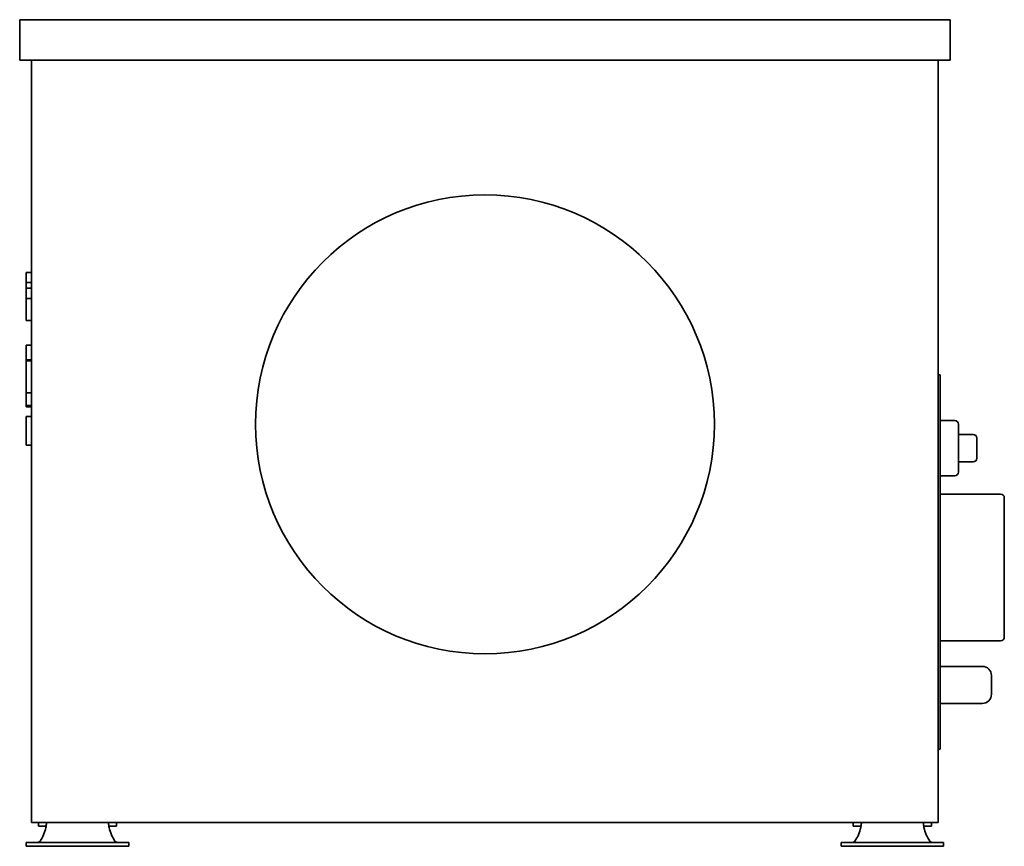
# Model space of a CAD drawing. Header units: millimetres. Extents: x 152 to 688, y 72 to 522.
import ezdxf

# ---------------------------------------------------------------- set-up
doc = ezdxf.new("R2010")
doc.units = ezdxf.units.MM
doc.header["$LTSCALE"] = 2
doc.layers.add('Krawędzie widoczne(ISO)', color=7, linetype='Continuous', lineweight=35, true_color=0x262659)

msp = doc.modelspace()

# ---------------------------------------------------------------- linework, layer by layer
at = {"layer": 'Krawędzie widoczne(ISO)'}
for p, q in [((151.75, 522.23), (658.75, 522.23)), ((151.75, 500.23), (151.75, 522.23)), ((658.75, 500.23), (658.75, 522.23)), ((658.75, 500.23), (151.75, 500.23)), ((158.25, 500.23), (158.25, 84.73)), ((652.25, 500.23), (652.25, 84.73)), ((155.25, 381.71), (155.25, 384.43)), ((155.25, 384.43), (158.25, 384.43)), ((155.25, 379), (155.25, 381.71)), ((155.25, 375.95), (155.25, 379)), ((155.25, 379), (158.25, 379)), ((155.25, 370.26), (155.25, 375.95)), ((155.25, 375.95), (158.25, 375.95)), ((155.25, 370.26), (158.25, 370.26)), ((155.25, 363.96), (155.25, 370.26)), ((155.25, 358.35), (155.25, 363.96)), ((155.25, 358.29), (155.25, 358.35)), ((155.25, 358.35), (158.25, 358.35)), ((155.25, 358.29), (158.25, 358.29)), ((155.25, 336.86), (155.25, 344.89)), ((155.25, 344.89), (158.25, 344.89)), ((155.25, 336.41), (155.25, 336.86)), ((155.25, 336.86), (158.25, 336.86)), ((155.25, 336.41), (158.25, 336.41)), ((155.25, 331.8), (155.25, 336.41)), ((155.25, 322.42), (155.25, 331.8)), ((653.25, 328.73), (652.25, 328.73)), ((653.25, 328.73), (653.25, 324.73)), ((155.25, 318.81), (155.25, 322.42)), ((653.25, 128.73), (653.25, 324.73)), ((155.25, 318.81), (158.25, 318.81)), ((155.25, 316.19), (155.25, 318.81)), ((155.25, 313.43), (155.25, 316.19)), ((155.25, 311.92), (155.25, 313.43)), ((155.25, 311.25), (155.25, 311.92)), ((155.25, 311.92), (158.25, 311.92)), ((155.25, 311.25), (158.25, 311.25)), ((155.25, 303.94), (155.25, 305.97)), ((155.25, 305.97), (158.25, 305.97)), ((155.25, 298.16), (155.25, 303.94)), ((653.25, 303.73), (661.25, 303.73)), ((663.25, 301.73), (663.25, 275.73)), ((155.25, 292.32), (155.25, 298.16)), ((663.25, 296.23), (671.25, 296.23)), ((155.25, 290.35), (155.25, 292.32)), ((155.25, 290.35), (158.25, 290.35)), ((673.25, 294.23), (673.25, 283.23)), ((663.25, 281.23), (671.25, 281.23)), ((653.25, 273.73), (661.25, 273.73)), ((653.25, 263.73), (686.25, 263.73)), ((688.25, 261.73), (688.25, 185.73)), ((653.25, 183.73), (686.25, 183.73)), ((653.25, 169.83), (676.25, 169.83)), ((681.25, 164.83), (681.25, 154.63)), ((653.25, 149.63), (676.25, 149.63)), ((652.25, 124.73), (653.25, 124.73)), ((653.25, 128.73), (653.25, 124.73)), ((652.25, 84.73), (158.25, 84.73)), ((161.96, 84.73), (161.96, 82.73)), ((162.93, 82.73), (161.96, 82.73)), ((162.93, 82.73), (166.15, 82.73)), ((200.35, 82.73), (203.57, 82.73)), ((204.54, 82.73), (203.57, 82.73)), ((204.54, 84.73), (204.54, 82.73)), ((605.96, 84.73), (605.96, 82.73)), ((606.93, 82.73), (605.96, 82.73)), ((606.93, 82.73), (610.15, 82.73)), ((644.35, 82.73), (647.57, 82.73)), ((648.54, 82.73), (647.57, 82.73)), ((648.54, 84.73), (648.54, 82.73)), ((155.33, 73.77), (157.09, 73.77)), ((155.33, 73.77), (155.33, 71.77)), ((157.09, 71.77), (155.33, 71.77)), ((179.01, 73.77), (157.09, 73.77)), ((157.09, 71.77), (179.01, 71.77)), ((179.01, 73.77), (187.49, 73.77)), ((187.49, 71.77), (179.01, 71.77)), ((187.49, 73.77), (209.41, 73.77)), ((187.49, 71.77), (209.41, 71.77)), ((209.41, 73.77), (211.17, 73.77)), ((211.17, 71.77), (209.41, 71.77)), ((211.17, 73.77), (211.17, 71.77)), ((599.33, 73.77), (601.09, 73.77)), ((599.33, 73.77), (599.33, 71.77)), ((601.09, 71.77), (599.33, 71.77)), ((623.01, 73.77), (601.09, 73.77)), ((601.09, 71.77), (623.01, 71.77)), ((623.01, 73.77), (631.49, 73.77)), ((631.49, 71.77), (623.01, 71.77)), ((631.49, 73.77), (653.41, 73.77)), ((631.49, 71.77), (653.41, 71.77)), ((653.41, 73.77), (655.17, 73.77)), ((655.17, 71.77), (653.41, 71.77)), ((655.17, 73.77), (655.17, 71.77))]:
    msp.add_line(p, q, dxfattribs=at)
msp.add_circle((405.25, 301.73), 125, dxfattribs=at)
for centre, radius, start, end in [((661.25, 301.73), 2, 0, 90), ((671.25, 294.23), 2, 0, 90), ((671.25, 283.23), 2, 270, 0), ((661.25, 275.73), 2, 270, 0), ((686.25, 261.73), 2, 0, 90), ((686.25, 185.73), 2, 270, 0), ((676.25, 164.83), 5, 0, 90), ((676.25, 154.63), 5, 270, 0), ((143.65, 87.19), 23, 326.7175, 346.7782), ((222.85, 87.19), 23, 193.2218, 213.2825), ((587.65, 87.19), 23, 326.7175, 346.7782), ((666.85, 87.19), 23, 193.2218, 213.2825)]:
    msp.add_arc(centre, radius, start, end, dxfattribs=at)
for points, knots in [([(166.5, 84.73), (166.48, 84.73), (166.45, 84.66), (166.38, 84.37), (166.35, 84.17), (166.27, 83.65), (166.23, 83.34), (166.14, 82.66), (166.09, 82.3), (166.04, 81.93)], [0, 0, 0, 0, 0.1113973, 0.1113973, 0.2218681, 0.2218681, 0.3323097, 0.3323097, 0.4436983, 0.4436983, 0.4436983, 0.4436983]), ([(200.46, 81.93), (200.41, 82.3), (200.36, 82.66), (200.27, 83.34), (200.23, 83.65), (200.15, 84.17), (200.12, 84.37), (200.05, 84.66), (200.02, 84.73), (200, 84.73)], [0, 0, 0, 0, 0.1114459, 0.1114459, 0.2219303, 0.2219303, 0.3324441, 0.3324441, 0.4438708, 0.4438708, 0.4438708, 0.4438708]), ([(610.5, 84.73), (610.48, 84.73), (610.45, 84.66), (610.38, 84.37), (610.35, 84.17), (610.27, 83.65), (610.23, 83.34), (610.14, 82.66), (610.09, 82.3), (610.04, 81.93)], [0, 0, 0, 0, 0.1113973, 0.1113973, 0.2218681, 0.2218681, 0.3323097, 0.3323097, 0.4436983, 0.4436983, 0.4436983, 0.4436983]), ([(644.46, 81.93), (644.41, 82.3), (644.36, 82.66), (644.27, 83.34), (644.23, 83.65), (644.15, 84.17), (644.12, 84.37), (644.05, 84.66), (644.02, 84.73), (644, 84.73)], [0, 0, 0, 0, 0.1114459, 0.1114459, 0.2219303, 0.2219303, 0.3324441, 0.3324441, 0.4438708, 0.4438708, 0.4438708, 0.4438708]), ([(162.88, 74.57), (162.86, 74.55), (162.84, 74.54), (162.82, 74.52), (162.8, 74.51), (162.77, 74.49), (162.75, 74.48), (162.73, 74.46), (162.71, 74.45), (162.69, 74.43), (162.67, 74.42), (162.65, 74.4), (162.62, 74.39), (162.6, 74.38), (162.58, 74.36), (162.56, 74.35), (162.54, 74.33), (162.52, 74.32), (162.51, 74.31), (162.5, 74.31), (162.5, 74.31), (162.49, 74.3), (162.47, 74.29), (162.45, 74.28), (162.43, 74.26), (162.41, 74.25), (162.38, 74.23), (162.36, 74.22), (162.34, 74.21), (162.32, 74.19), (162.29, 74.18), (162.27, 74.17), (162.25, 74.16), (162.23, 74.14), (162.2, 74.13), (162.18, 74.12), (162.16, 74.11), (162.14, 74.1), (162.11, 74.08), (162.09, 74.07), (162.07, 74.06), (162.04, 74.05), (162.02, 74.04), (162, 74.03), (161.98, 74.02), (161.95, 74.01), (161.93, 74), (161.91, 73.99), (161.88, 73.98), (161.86, 73.97), (161.84, 73.96), (161.81, 73.95), (161.79, 73.94), (161.77, 73.93), (161.74, 73.92), (161.74, 73.92), (161.73, 73.92), (161.73, 73.92), (161.71, 73.91), (161.69, 73.9), (161.67, 73.9), (161.65, 73.89), (161.62, 73.88), (161.6, 73.88), (161.58, 73.87), (161.55, 73.86), (161.53, 73.86), (161.5, 73.85), (161.48, 73.84), (161.45, 73.84), (161.43, 73.83), (161.41, 73.83), (161.38, 73.82), (161.36, 73.82), (161.33, 73.81), (161.3, 73.81), (161.28, 73.8), (161.26, 73.8), (161.24, 73.8), (161.21, 73.79), (161.19, 73.79), (161.16, 73.79), (161.14, 73.78), (161.11, 73.78), (161.09, 73.78), (161.06, 73.78), (161.04, 73.78), (161.01, 73.77), (160.99, 73.77), (160.96, 73.77), (160.94, 73.77), (160.91, 73.77), (160.89, 73.77), (160.86, 73.77)], [0, 0, 0, 0, 0.0078163, 0.0078163, 0.0078163, 0.0156656, 0.0156656, 0.0156656, 0.0235447, 0.0235447, 0.0235447, 0.0314507, 0.0314507, 0.0314507, 0.0393801, 0.0393801, 0.0393801, 0.0456978, 0.0456978, 0.0456978, 0.0473294, 0.0473294, 0.0473294, 0.0552907, 0.0552907, 0.0552907, 0.0632562, 0.0632562, 0.0632562, 0.0712194, 0.0712194, 0.0712194, 0.0791739, 0.0791739, 0.0791739, 0.0871132, 0.0871132, 0.0871132, 0.0950308, 0.0950308, 0.0950308, 0.1029204, 0.1029204, 0.1029204, 0.1107759, 0.1107759, 0.1107759, 0.1185913, 0.1185913, 0.1185913, 0.1263609, 0.1263609, 0.1263609, 0.1340793, 0.1340793, 0.1340793, 0.1356977, 0.1356977, 0.1356977, 0.1417721, 0.1417721, 0.1417721, 0.1495008, 0.1495008, 0.1495008, 0.1572621, 0.1572621, 0.1572621, 0.1650505, 0.1650505, 0.1650505, 0.1728601, 0.1728601, 0.1728601, 0.1811091, 0.1811091, 0.1811091, 0.1885372, 0.1885372, 0.1885372, 0.1964318, 0.1964318, 0.1964318, 0.2043573, 0.2043573, 0.2043573, 0.2123021, 0.2123021, 0.2123021, 0.2202542, 0.2202542, 0.2202542, 0.2282011, 0.2282011, 0.2282011, 0.2282011]), ([(205.64, 73.77), (205.46, 73.77), (205.28, 73.79), (204.94, 73.86), (204.77, 73.91), (204.43, 74.06), (204.26, 74.14), (203.93, 74.35), (203.78, 74.46), (203.62, 74.57)], [-0.238205, -0.238205, -0.238205, -0.238205, -0.1772118, -0.1772118, -0.118791, -0.118791, -0.0580717, -0.0580717, 0, 0, 0, 0]), ([(606.88, 74.57), (606.86, 74.55), (606.84, 74.54), (606.82, 74.52), (606.8, 74.51), (606.77, 74.49), (606.75, 74.48), (606.73, 74.46), (606.71, 74.45), (606.69, 74.43), (606.67, 74.42), (606.65, 74.4), (606.62, 74.39), (606.6, 74.38), (606.58, 74.36), (606.56, 74.35), (606.54, 74.33), (606.52, 74.32), (606.51, 74.31), (606.5, 74.31), (606.5, 74.31), (606.49, 74.3), (606.47, 74.29), (606.45, 74.28), (606.43, 74.26), (606.41, 74.25), (606.38, 74.23), (606.36, 74.22), (606.34, 74.21), (606.32, 74.19), (606.29, 74.18), (606.27, 74.17), (606.25, 74.16), (606.23, 74.14), (606.2, 74.13), (606.18, 74.12), (606.16, 74.11), (606.14, 74.1), (606.11, 74.08), (606.09, 74.07), (606.07, 74.06), (606.04, 74.05), (606.02, 74.04), (606, 74.03), (605.98, 74.02), (605.95, 74.01), (605.93, 74), (605.91, 73.99), (605.88, 73.98), (605.86, 73.97), (605.84, 73.96), (605.81, 73.95), (605.79, 73.94), (605.77, 73.93), (605.74, 73.92), (605.74, 73.92), (605.73, 73.92), (605.73, 73.92), (605.71, 73.91), (605.69, 73.9), (605.67, 73.9), (605.65, 73.89), (605.62, 73.88), (605.6, 73.88), (605.58, 73.87), (605.55, 73.86), (605.53, 73.86), (605.5, 73.85), (605.48, 73.84), (605.45, 73.84), (605.43, 73.83), (605.41, 73.83), (605.38, 73.82), (605.36, 73.82), (605.33, 73.81), (605.3, 73.81), (605.28, 73.8), (605.26, 73.8), (605.24, 73.8), (605.21, 73.79), (605.19, 73.79), (605.16, 73.79), (605.14, 73.78), (605.11, 73.78), (605.09, 73.78), (605.06, 73.78), (605.04, 73.78), (605.01, 73.77), (604.99, 73.77), (604.96, 73.77), (604.94, 73.77), (604.91, 73.77), (604.89, 73.77), (604.86, 73.77)], [0, 0, 0, 0, 0.0078163, 0.0078163, 0.0078163, 0.0156656, 0.0156656, 0.0156656, 0.0235447, 0.0235447, 0.0235447, 0.0314507, 0.0314507, 0.0314507, 0.0393801, 0.0393801, 0.0393801, 0.0456978, 0.0456978, 0.0456978, 0.0473294, 0.0473294, 0.0473294, 0.0552907, 0.0552907, 0.0552907, 0.0632562, 0.0632562, 0.0632562, 0.0712194, 0.0712194, 0.0712194, 0.0791739, 0.0791739, 0.0791739, 0.0871132, 0.0871132, 0.0871132, 0.0950308, 0.0950308, 0.0950308, 0.1029204, 0.1029204, 0.1029204, 0.1107759, 0.1107759, 0.1107759, 0.1185913, 0.1185913, 0.1185913, 0.1263609, 0.1263609, 0.1263609, 0.1340793, 0.1340793, 0.1340793, 0.1356977, 0.1356977, 0.1356977, 0.1417721, 0.1417721, 0.1417721, 0.1495008, 0.1495008, 0.1495008, 0.1572621, 0.1572621, 0.1572621, 0.1650505, 0.1650505, 0.1650505, 0.1728601, 0.1728601, 0.1728601, 0.1811091, 0.1811091, 0.1811091, 0.1885372, 0.1885372, 0.1885372, 0.1964318, 0.1964318, 0.1964318, 0.2043573, 0.2043573, 0.2043573, 0.2123021, 0.2123021, 0.2123021, 0.2202542, 0.2202542, 0.2202542, 0.2282011, 0.2282011, 0.2282011, 0.2282011]), ([(649.64, 73.77), (649.46, 73.77), (649.28, 73.79), (648.94, 73.86), (648.77, 73.91), (648.43, 74.06), (648.26, 74.14), (647.93, 74.35), (647.78, 74.46), (647.62, 74.57)], [-0.238205, -0.238205, -0.238205, -0.238205, -0.1772118, -0.1772118, -0.118791, -0.118791, -0.0580717, -0.0580717, 0, 0, 0, 0])]:
    msp.add_open_spline(points, degree=3, knots=knots, dxfattribs=at)

doc.saveas('drawing.dxf')
